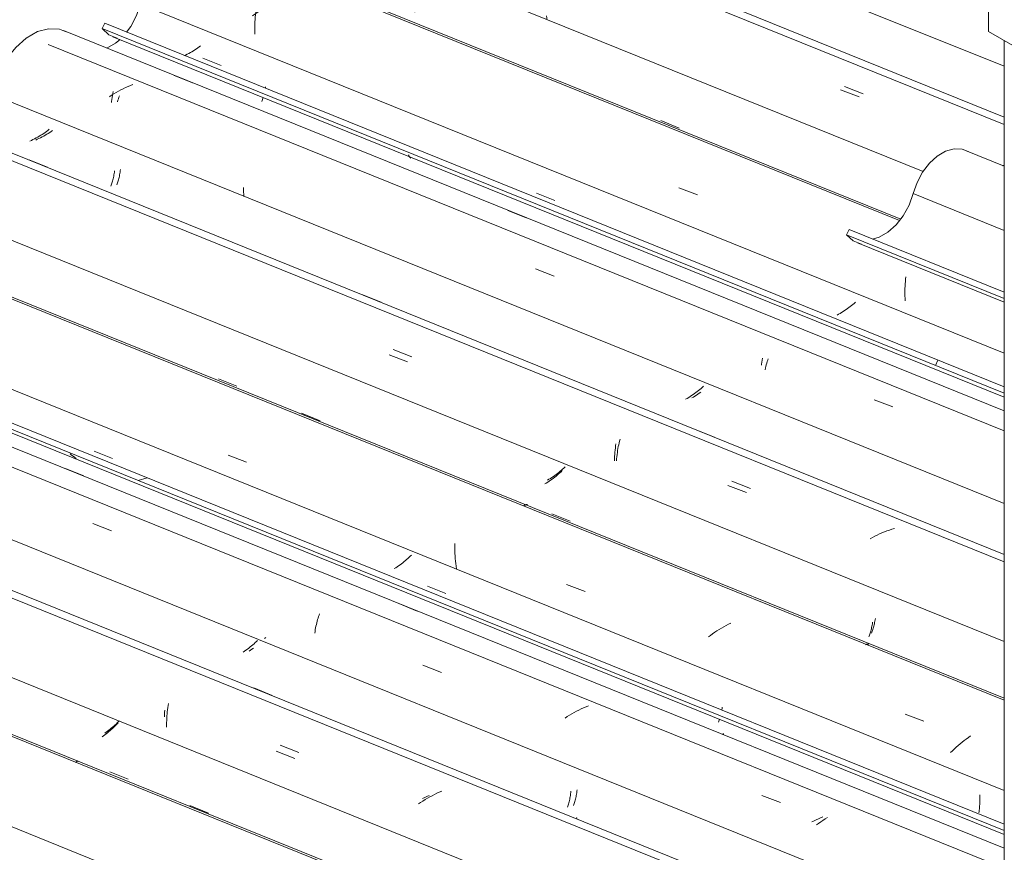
# Model space of a CAD drawing. Header units: metres. Extents: x -16.8 to 29.9, y -11.9 to 37.1.
# Tile 65 of 202: x 8.835 to 9.711, y -0.2 to 0.541. Entities that reach past the tile are written whole.
import ezdxf

# ---------------------------------------------------------------- set-up
doc = ezdxf.new("R2010")
doc.units = ezdxf.units.M
for name, color, linetype, lineweight in [('A-GLAZ-CWMG', 7, 'Continuous', 5), ('A-ROOF', 7, 'Continuous', 5), ('I-WALL', 7, 'Continuous', 5)]:
    doc.layers.add(name, color=color, linetype=linetype, lineweight=lineweight)

# ---------------------------------------------------------------- blocks, each defined once
blk = doc.blocks.new('FP_443-ISO_03')
at = {"layer": 'A-GLAZ-CWMG'}
blk.add_line((-13.73104, 0.45398), (-14.30173, 0.68462), dxfattribs=at)
at = {"layer": 'A-GLAZ-CWMG', "color": 9, "true_color": 0xc0c0c0}
for p, q in [((-14.23633, 0.64017), (-14.23857, 0.63946)), ((-14.23408, 0.64082), (-14.23633, 0.64017)), ((-14.25377, 0.63295), (-14.25585, 0.63181)), ((-14.25166, 0.63403), (-14.25377, 0.63295)), ((-14.25373, 0.62955), (-14.25337, 0.6312)), ((-14.25337, 0.6312), (-14.25298, 0.63281)), ((-14.25298, 0.63281), (-14.25257, 0.63438)), ((-14.25257, 0.63438), (-14.25214, 0.63592)), ((-14.24953, 0.63507), (-14.25166, 0.63403)), ((-14.24738, 0.63606), (-14.24953, 0.63507)), ((-14.2452, 0.63699), (-14.24738, 0.63606)), ((-14.24301, 0.63787), (-14.2452, 0.63699)), ((-14.2408, 0.6387), (-14.24301, 0.63787)), ((-14.23857, 0.63946), (-14.2408, 0.6387)), ((-14.25521, 0.62079), (-14.25497, 0.6226)), ((-14.25497, 0.6226), (-14.2547, 0.62439)), ((-14.2547, 0.62439), (-14.2544, 0.62614)), ((-14.2544, 0.62614), (-14.25408, 0.62786)), ((-14.25408, 0.62786), (-14.25373, 0.62955)), ((-14.25562, 0.61707), (-14.25543, 0.61894)), ((-14.25543, 0.61894), (-14.25521, 0.62079)), ((-13.8769, 0.47828), (-13.86032, 0.47184))]:
    blk.add_line(p, q, dxfattribs=at)
blk = doc.blocks.new('FP_444-ISO_03')
at = {"layer": 'A-GLAZ-CWMG', "color": 9, "true_color": 0xc0c0c0}
for p, q in [((-14.3249, 0.58735), (-14.32638, 0.58674)), ((-14.32344, 0.58798), (-14.3249, 0.58735)), ((-14.32199, 0.58865), (-14.32344, 0.58798)), ((-14.32056, 0.58934), (-14.32199, 0.58865)), ((-14.31914, 0.59006), (-14.32056, 0.58934)), ((-14.31775, 0.59081), (-14.31914, 0.59006)), ((-14.31637, 0.59158), (-14.31775, 0.59081)), ((-14.31502, 0.59238), (-14.31637, 0.59158)), ((-14.31368, 0.5932), (-14.31502, 0.59238)), ((-14.31237, 0.59404), (-14.31368, 0.5932)), ((-14.31108, 0.5949), (-14.31237, 0.59404)), ((-14.30981, 0.59578), (-14.31108, 0.5949)), ((-14.32638, 0.58674), (-14.32787, 0.58617)), ((-14.33355, 0.57087), (-14.31723, 0.56426)), ((-14.25423, 0.55125), (-14.25395, 0.55217)), ((-14.25395, 0.55217), (-14.25367, 0.55314)), ((-14.25367, 0.55314), (-14.2534, 0.55413)), ((-14.2534, 0.55413), (-14.25314, 0.55517)), ((-14.25314, 0.55517), (-14.25289, 0.55623)), ((-14.25289, 0.55623), (-14.25266, 0.55733)), ((-14.25266, 0.55733), (-14.25244, 0.55846)), ((-14.25244, 0.55846), (-14.25224, 0.55962)), ((-14.25578, 0.5472), (-14.25546, 0.54793)), ((-14.25546, 0.54793), (-14.25514, 0.5487)), ((-14.25514, 0.5487), (-14.25484, 0.54951)), ((-14.25484, 0.54951), (-14.25453, 0.55036)), ((-14.25453, 0.55036), (-14.25423, 0.55125)), ((-14.03672, 0.45075), (-14.02039, 0.44415))]:
    blk.add_line(p, q, dxfattribs=at)
blk = doc.blocks.new('FP_445-ISO_03')
at = {"layer": 'A-GLAZ-CWMG'}
blk.add_line((-13.82318, 0.3632), (-14.42817, 0.60771), dxfattribs=at)
at = {"layer": 'A-GLAZ-CWMG', "color": 9, "true_color": 0xc0c0c0}
for p, q in [((-14.33516, 0.57), (-14.33477, 0.57014)), ((-14.33477, 0.57014), (-14.33439, 0.57023)), ((-14.33439, 0.57023), (-14.33403, 0.57027)), ((-14.33403, 0.57027), (-14.33368, 0.57027)), ((-14.33368, 0.57027), (-14.33335, 0.57022)), ((-14.33335, 0.57022), (-14.33303, 0.57013))]:
    blk.add_line(p, q, dxfattribs=at)
blk = doc.blocks.new('FP_446-ISO_03')
at = {"layer": 'A-GLAZ-CWMG', "color": 9, "true_color": 0xc0c0c0}
for p, q in [((-14.44419, 0.50647), (-14.42787, 0.49986)), ((-14.14745, 0.38628), (-14.13113, 0.37967))]:
    blk.add_line(p, q, dxfattribs=at)
blk = doc.blocks.new('FP_447-ISO_03')
at = {"layer": 'A-GLAZ-CWMG'}
blk.add_line((-14.52427, 0.52536), (-13.73104, 0.20478), dxfattribs=at)
at = {"layer": 'A-GLAZ-CWMG', "color": 9, "true_color": 0xc0c0c0}
for p, q in [((-14.26127, 0.42047), (-14.26111, 0.4199)), ((-14.26111, 0.4199), (-14.26091, 0.41939)), ((-14.26091, 0.41939), (-14.26068, 0.41892)), ((-14.26068, 0.41892), (-14.26043, 0.4185)), ((-14.26043, 0.4185), (-14.26014, 0.41813)), ((-14.26014, 0.41813), (-14.25984, 0.41782)), ((-14.25984, 0.41782), (-14.2595, 0.41755)), ((-14.2595, 0.41755), (-14.25915, 0.41734))]:
    blk.add_line(p, q, dxfattribs=at)
blk = doc.blocks.new('Rectangular Mullion - Telha Fibrocimento - Ondulada-1868137-ISO_03')
at = {"layer": 'A-GLAZ-CWMG', "true_color": 0xc0c0c0}
h = blk.add_hatch(dxfattribs=at)
h.set_pattern_fill('FP_52', color=9, style=0, pattern_type=2)
h.set_pattern_definition([(15.48, (-8.86, -4.205), (0.4651252, 0.2596002), [0.01991, -0.34206, 0.01991, -2.273]), (15.48, (-8.86, -4.205), (0.4651252, 0.2596002), [-0.38188, -0.34206, 0.01991, -0.70404, -1.207]), (15.48, (-8.86, -4.205), (0.4651252, 0.2596002), [-1.448, 0.01991, -0.34206, 0.01991, -0.8247]), (15.48, (-8.86, -4.205), (0.4651252, 0.2596002), [-1.83, -0.22141, 0.01991, -0.58338]), (120.895, (-8.686, -4.092), (-0.3332603, 0.2953726), [0.01868, -0.32101, 0.01868, -2.133]), (120.895, (-8.686, -4.092), (-0.3332603, 0.2953726), [-0.35838, -0.32101, 0.01868, -0.6607, -1.132]), (120.895, (-8.686, -4.092), (-0.3332603, 0.2953726), [-1.359, 0.01868, -0.32101, 0.01868, -0.77393]), (120.895, (-8.686, -4.092), (-0.3332603, 0.2953726), [-1.717, -0.20778, 0.01868, -0.54747]), (245.8, (-8.628, -3.814), (-0.1318568, -0.5549805), [0.0234, -0.40209, 0.0234, -2.671]), (245.8, (-8.628, -3.814), (-0.1318568, -0.5549805), [-0.4489, -0.40209, 0.0234, -0.82759, -1.418]), (245.8, (-8.628, -3.814), (-0.1318568, -0.5549805), [-1.702, 0.0234, -0.40209, 0.0234, -0.96942]), (245.8, (-8.628, -3.814), (-0.1318568, -0.5549805), [-2.151, -0.26026, 0.0234, -0.68576])])
h.paths.add_polyline_path([(-13.73104, 0.20822), (-13.73104, 0.21383), (-14.53167, 0.5374), (-14.53367, 0.5326), (-13.73675, 0.21053)])
at = {"layer": 'A-GLAZ-CWMG'}
for p, q in [((-14.53387, 0.53268), (-14.53167, 0.5374)), ((-14.53167, 0.5374), (-13.73104, 0.21383)), ((-14.53387, 0.53268), (-13.73104, 0.20822))]:
    blk.add_line(p, q, dxfattribs=at)
blk.add_polyline3d([(-14.52067, 0.52425, 0), (-14.52789, 0.52723, 0), (-14.53387, 0.53268, 0)], dxfattribs=at)
for name in ['FP_443-ISO_03', 'FP_445-ISO_03', 'FP_444-ISO_03', 'FP_447-ISO_03', 'FP_446-ISO_03']:
    blk.add_blockref(name, (0, 0), dxfattribs=at)
blk = doc.blocks.new('FP_451-ISO_03')
at = {"layer": 'A-GLAZ-CWMG'}
blk.add_line((-13.73104, 0.44726), (-14.30671, 0.67992), dxfattribs=at)
at = {"layer": 'A-GLAZ-CWMG', "color": 9, "true_color": 0xc0c0c0}
for p, q in [((-14.25066, 0.63003), (-14.2502, 0.63152)), ((-14.25261, 0.62197), (-14.25226, 0.62366)), ((-14.25226, 0.62366), (-14.25189, 0.62531)), ((-14.25189, 0.62531), (-14.2515, 0.62692)), ((-14.2515, 0.62692), (-14.25109, 0.6285)), ((-14.25109, 0.6285), (-14.25066, 0.63003)), ((-14.13824, 0.54226), (-14.13841, 0.54389)), ((-14.13804, 0.54062), (-14.13824, 0.54226)), ((-13.87319, 0.48124), (-13.85661, 0.47475))]:
    blk.add_line(p, q, dxfattribs=at)
blk = doc.blocks.new('FP_453-ISO_03')
at = {"layer": 'A-GLAZ-CWMG'}
blk.add_line((-13.82424, 0.36184), (-14.43578, 0.60899), dxfattribs=at)
at = {"layer": 'A-GLAZ-CWMG', "color": 9, "true_color": 0xc0c0c0}
for p, q in [((-14.38623, 0.55314), (-14.38829, 0.55196)), ((-14.38416, 0.55428), (-14.38623, 0.55314)), ((-14.38205, 0.55538), (-14.38416, 0.55428)), ((-14.37993, 0.55642), (-14.38205, 0.55538)), ((-14.39811, 0.54544), (-14.39998, 0.54402)), ((-14.39621, 0.54681), (-14.39811, 0.54544)), ((-14.39759, 0.5429), (-14.39738, 0.54496)), ((-14.39738, 0.54496), (-14.39714, 0.54698)), ((-14.39714, 0.54698), (-14.39686, 0.54896)), ((-14.39427, 0.54816), (-14.39621, 0.54681)), ((-14.39231, 0.54947), (-14.39427, 0.54816)), ((-14.39031, 0.55073), (-14.39231, 0.54947)), ((-14.38829, 0.55196), (-14.39031, 0.55073)), ((-14.39807, 0.53441), (-14.39801, 0.53657)), ((-14.39801, 0.53657), (-14.3979, 0.53871)), ((-14.3979, 0.53871), (-14.39776, 0.54082)), ((-14.39776, 0.54082), (-14.39759, 0.5429)), ((-14.3981, 0.53222), (-14.39807, 0.53441)), ((-14.39809, 0.53001), (-14.3981, 0.53222)), ((-14.39804, 0.52779), (-14.39809, 0.53001)), ((-14.02059, 0.3911), (-14.00403, 0.38473)), ((-13.81926, 0.30563), (-13.8191, 0.30774)), ((-13.8191, 0.30774), (-13.81892, 0.30981)), ((-13.81892, 0.30981), (-13.81869, 0.31185)), ((-13.8195, 0.29697), (-13.81949, 0.29917)), ((-13.81949, 0.29917), (-13.81945, 0.30135)), ((-13.81945, 0.30135), (-13.81937, 0.30351)), ((-13.81937, 0.30351), (-13.81926, 0.30563)), ((-13.81946, 0.29475), (-13.8195, 0.29697)), ((-13.81938, 0.29252), (-13.81946, 0.29475)), ((-13.81926, 0.29027), (-13.81938, 0.29252))]:
    blk.add_line(p, q, dxfattribs=at)
blk = doc.blocks.new('FP_454-ISO_03')
at = {"layer": 'A-GLAZ-CWMG', "color": 9, "true_color": 0xc0c0c0}
for p, q in [((-14.44627, 0.5172), (-14.44751, 0.51631)), ((-14.45965, 0.50916), (-14.46065, 0.5087)), ((-14.45822, 0.50985), (-14.45965, 0.50916)), ((-14.45681, 0.51057), (-14.45822, 0.50985)), ((-14.45542, 0.51132), (-14.45681, 0.51057)), ((-14.45405, 0.5121), (-14.45542, 0.51132)), ((-14.45269, 0.5129), (-14.45405, 0.5121)), ((-14.45136, 0.51372), (-14.45269, 0.5129)), ((-14.45005, 0.51456), (-14.45136, 0.51372)), ((-14.44877, 0.51542), (-14.45005, 0.51456)), ((-14.44751, 0.51631), (-14.44877, 0.51542)), ((-14.46969, 0.49094), (-14.45337, 0.48433)), ((-14.38865, 0.47961), (-14.38847, 0.4808)), ((-14.39186, 0.46791), (-14.39154, 0.46868)), ((-14.39154, 0.46868), (-14.39123, 0.46949)), ((-14.39123, 0.46949), (-14.39093, 0.47034)), ((-14.39093, 0.47034), (-14.39064, 0.47122)), ((-14.17292, 0.37076), (-14.15659, 0.36416)), ((-13.87446, 0.28085), (-13.87579, 0.28003)), ((-13.87316, 0.2817), (-13.87446, 0.28085)), ((-13.87188, 0.28257), (-13.87316, 0.2817)), ((-13.87062, 0.28345), (-13.87188, 0.28257)), ((-13.86939, 0.28436), (-13.87062, 0.28345)), ((-13.86818, 0.28527), (-13.86939, 0.28436)), ((-13.867, 0.28621), (-13.86818, 0.28527)), ((-13.86584, 0.28715), (-13.867, 0.28621)), ((-13.86471, 0.28811), (-13.86584, 0.28715)), ((-13.86361, 0.28908), (-13.86471, 0.28811)), ((-13.8785, 0.27845), (-13.87989, 0.27769)), ((-13.87713, 0.27922), (-13.8785, 0.27845)), ((-13.87579, 0.28003), (-13.87713, 0.27922))]:
    blk.add_line(p, q, dxfattribs=at)
blk = doc.blocks.new('FP_455-ISO_03')
at = {"layer": 'A-GLAZ-CWMG'}
blk.add_line((-13.73104, 0.19245), (-14.56843, 0.53087), dxfattribs=at)
at = {"layer": 'A-GLAZ-CWMG', "color": 9, "true_color": 0xc0c0c0}
for p, q in [((-14.50872, 0.4821), (-14.51089, 0.48117)), ((-14.50652, 0.48297), (-14.50872, 0.4821)), ((-14.52547, 0.4733), (-14.52744, 0.47199)), ((-14.52347, 0.47456), (-14.52547, 0.4733)), ((-14.52498, 0.47142), (-14.52469, 0.47318)), ((-14.52469, 0.47318), (-14.52438, 0.4749)), ((-14.52438, 0.4749), (-14.52404, 0.4766)), ((-14.52144, 0.47578), (-14.52347, 0.47456)), ((-14.51938, 0.47695), (-14.52144, 0.47578)), ((-14.51729, 0.47808), (-14.51938, 0.47695)), ((-14.51518, 0.47916), (-14.51729, 0.47808)), ((-14.51305, 0.48019), (-14.51518, 0.47916)), ((-14.51089, 0.48117), (-14.51305, 0.48019)), ((-14.52558, 0.4669), (-14.52548, 0.4678)), ((-14.52548, 0.4678), (-14.52524, 0.46962)), ((-14.52524, 0.46962), (-14.52498, 0.47142)), ((-14.14818, 0.31885), (-14.13161, 0.31245)), ((-13.94681, 0.23582), (-13.94654, 0.23761)), ((-13.94654, 0.23761), (-13.94626, 0.23938)), ((-13.94714, 0.23312), (-13.94704, 0.234)), ((-13.94704, 0.234), (-13.94681, 0.23582)), ((-13.84673, 0.20237), (-13.83014, 0.19595))]:
    blk.add_line(p, q, dxfattribs=at)
blk = doc.blocks.new('FP_456-ISO_03')
at = {"layer": 'A-GLAZ-CWMG', "color": 9, "true_color": 0xc0c0c0}
for p, q in [((-14.58322, 0.43861), (-14.58457, 0.43781)), ((-14.58189, 0.43944), (-14.58322, 0.43861)), ((-14.58059, 0.44028), (-14.58189, 0.43944)), ((-14.5793, 0.44115), (-14.58059, 0.44028)), ((-14.57805, 0.44203), (-14.5793, 0.44115)), ((-14.59161, 0.43418), (-14.59307, 0.43353)), ((-14.59016, 0.43485), (-14.59161, 0.43418)), ((-14.58874, 0.43555), (-14.59016, 0.43485)), ((-14.58733, 0.43628), (-14.58874, 0.43555)), ((-14.58594, 0.43703), (-14.58733, 0.43628)), ((-14.58457, 0.43781), (-14.58594, 0.43703)), ((-14.59872, 0.416), (-14.5824, 0.40938)), ((-14.51834, 0.40245), (-14.51812, 0.40359)), ((-14.51812, 0.40359), (-14.51792, 0.40476)), ((-14.51792, 0.40476), (-14.51774, 0.40596)), ((-14.51774, 0.40596), (-14.51758, 0.40718)), ((-14.5208, 0.39376), (-14.52049, 0.39458)), ((-14.52049, 0.39458), (-14.52019, 0.39544)), ((-14.52019, 0.39544), (-14.5199, 0.39633)), ((-14.5199, 0.39633), (-14.51961, 0.39726)), ((-14.51961, 0.39726), (-14.51933, 0.39823)), ((-14.51933, 0.39823), (-14.51907, 0.39923)), ((-14.51907, 0.39923), (-14.51881, 0.40027)), ((-14.51881, 0.40027), (-14.51857, 0.40135)), ((-14.51857, 0.40135), (-14.51834, 0.40245)), ((-14.30204, 0.29573), (-14.28572, 0.28912)), ((-14.00776, 0.20478), (-14.00913, 0.204)), ((-14.00642, 0.20559), (-14.00776, 0.20478)), ((-14.00509, 0.20641), (-14.00642, 0.20559)), ((-14.00379, 0.20726), (-14.00509, 0.20641)), ((-14.0025, 0.20813), (-14.00379, 0.20726)), ((-14.00125, 0.20901), (-14.0025, 0.20813)), ((-14.00531, 0.17563), (-13.98899, 0.16903))]:
    blk.add_line(p, q, dxfattribs=at)
blk = doc.blocks.new('FP_457-ISO_03')
at = {"layer": 'A-GLAZ-CWMG'}
blk.add_line((-13.73104, 0.06483), (-14.69822, 0.45571), dxfattribs=at)
at = {"layer": 'A-GLAZ-CWMG', "color": 9, "true_color": 0xc0c0c0}
for p, q in [((-14.2786, 0.2425), (-14.26203, 0.23611)), ((-14.07738, 0.15767), (-14.07716, 0.15952)), ((-14.07716, 0.15952), (-14.07692, 0.16133)), ((-14.07692, 0.16133), (-14.07666, 0.16312)), ((-14.07798, 0.14805), (-14.07793, 0.15002)), ((-14.07793, 0.15002), (-14.07783, 0.15197)), ((-14.07783, 0.15197), (-14.07771, 0.15389)), ((-14.07771, 0.15389), (-14.07756, 0.15579)), ((-14.07756, 0.15579), (-14.07738, 0.15767)), ((-13.97714, 0.12619), (-13.96056, 0.11979)), ((-13.82882, 0.08778), (-13.83107, 0.08713)), ((-13.84849, 0.07986), (-13.85057, 0.07872)), ((-13.84638, 0.08095), (-13.84849, 0.07986)), ((-13.84425, 0.082), (-13.84638, 0.08095)), ((-13.8421, 0.08299), (-13.84425, 0.082)), ((-13.83993, 0.08393), (-13.8421, 0.08299)), ((-13.83774, 0.08481), (-13.83993, 0.08393)), ((-13.83553, 0.08564), (-13.83774, 0.08481)), ((-13.83331, 0.08641), (-13.83553, 0.08564)), ((-13.83107, 0.08713), (-13.83331, 0.08641))]:
    blk.add_line(p, q, dxfattribs=at)
blk = doc.blocks.new('FP_458-ISO_03')
at = {"layer": 'A-GLAZ-CWMG', "color": 9, "true_color": 0xc0c0c0}
for p, q in [((-14.43038, 0.22109), (-14.41407, 0.21448)), ((-14.12412, 0.14067), (-14.12522, 0.1397)), ((-14.12305, 0.14165), (-14.12412, 0.14067)), ((-14.122, 0.14263), (-14.12305, 0.14165)), ((-14.13629, 0.1316), (-14.13763, 0.13079)), ((-14.13496, 0.13243), (-14.13629, 0.1316)), ((-14.13366, 0.13328), (-14.13496, 0.13243)), ((-14.13238, 0.13415), (-14.13366, 0.13328)), ((-14.13112, 0.13503), (-14.13238, 0.13415)), ((-14.12989, 0.13594), (-14.13112, 0.13503)), ((-14.12868, 0.13686), (-14.12989, 0.13594)), ((-14.1275, 0.13779), (-14.12868, 0.13686)), ((-14.12634, 0.13874), (-14.1275, 0.13779)), ((-14.12522, 0.1397), (-14.12634, 0.13874)), ((-14.13376, 0.1009), (-14.11744, 0.0943)), ((-13.84742, -0.00003), (-13.84716, 0.00097)), ((-13.84716, 0.00097), (-13.8469, 0.00201)), ((-13.8469, 0.00201), (-13.84665, 0.00308)), ((-13.84665, 0.00308), (-13.84642, 0.00418)), ((-13.84642, 0.00418), (-13.8462, 0.00532)), ((-13.8462, 0.00532), (-13.846, 0.00649)), ((-13.846, 0.00649), (-13.84582, 0.00768)), ((-13.84922, -0.00527), (-13.8489, -0.00449)), ((-13.8489, -0.00449), (-13.84859, -0.00368)), ((-13.84859, -0.00368), (-13.84829, -0.00282)), ((-13.84829, -0.00282), (-13.84799, -0.00193)), ((-13.84799, -0.00193), (-13.8477, -0.001)), ((-13.8477, -0.001), (-13.84742, -0.00003))]:
    blk.add_line(p, q, dxfattribs=at)
blk = doc.blocks.new('FP_459-ISO_03')
at = {"layer": 'A-GLAZ-CWMG'}
blk.add_line((-13.73104, -0.06318), (-14.82466, 0.37879), dxfattribs=at)
at = {"layer": 'A-GLAZ-CWMG', "color": 9, "true_color": 0xc0c0c0}
for p, q in [((-14.35645, 0.19038), (-14.33993, 0.18371)), ((-14.15875, 0.10788), (-14.15832, 0.1082)), ((-14.15832, 0.1082), (-14.1579, 0.10847)), ((-14.1579, 0.10847), (-14.15749, 0.1087)), ((-14.15749, 0.1087), (-14.15709, 0.10888)), ((-14.15709, 0.10888), (-14.1567, 0.10902)), ((-14.1567, 0.10902), (-14.15632, 0.10911)), ((-14.15632, 0.10911), (-14.15596, 0.10915)), ((-14.15596, 0.10915), (-14.15561, 0.10915)), ((-14.15561, 0.10915), (-14.15528, 0.10911))]:
    blk.add_line(p, q, dxfattribs=at)
blk = doc.blocks.new('FP_460-ISO_03')
at = {"layer": 'A-GLAZ-CWMG', "color": 9, "true_color": 0xc0c0c0}
for p, q in [((-14.83737, 0.27724), (-14.82107, 0.27061)), ((-14.65151, 0.20078), (-14.6513, 0.20076)), ((-14.54091, 0.15676), (-14.52461, 0.15014)), ((-14.24441, 0.03648), (-14.2281, 0.02987))]:
    blk.add_line(p, q, dxfattribs=at)
blk = doc.blocks.new('FP_461-ISO_03')
at = {"layer": 'A-GLAZ-CWMG'}
blk.add_line((-14.92076, 0.29645), (-13.73104, -0.18437), dxfattribs=at)
at = {"layer": 'A-GLAZ-CWMG', "color": 9, "true_color": 0xc0c0c0}
for p, q in [((-14.56105, 0.15316), (-14.56231, 0.1542)), ((-14.55978, 0.15216), (-14.56105, 0.15316)), ((-14.55848, 0.15119), (-14.55978, 0.15216)), ((-14.55715, 0.15025), (-14.55848, 0.15119))]:
    blk.add_line(p, q, dxfattribs=at)
blk = doc.blocks.new('Rectangular Mullion - Telha Fibrocimento - Ondulada-V448-ISO_03')
at = {"layer": 'A-GLAZ-CWMG', "true_color": 0xc0c0c0}
h = blk.add_hatch(dxfattribs=at)
h.set_pattern_fill('FP_53', color=9, style=0, pattern_type=2)
h.set_pattern_definition([(15.48, (-9.089, -4.078), (0.4651252, 0.2596002), [0.01991, -0.34206, 0.01991, -2.273]), (15.48, (-9.089, -4.078), (0.4651252, 0.2596002), [-0.38188, -0.34206, 0.01991, -0.70404, -1.207]), (15.48, (-9.089, -4.078), (0.4651252, 0.2596002), [-1.448, 0.01991, -0.34206, 0.01991, -0.8247]), (15.48, (-9.089, -4.078), (0.4651252, 0.2596002), [-1.83, -0.22141, 0.01991, -0.58338]), (120.895, (-8.915, -3.964), (-0.3332603, 0.2953726), [0.01868, -0.32101, 0.01868, -2.133]), (120.895, (-8.915, -3.964), (-0.3332603, 0.2953726), [-0.35838, -0.32101, 0.01868, -0.6607, -1.132]), (120.895, (-8.915, -3.964), (-0.3332603, 0.2953726), [-1.359, 0.01868, -0.32101, 0.01868, -0.77393]), (120.895, (-8.915, -3.964), (-0.3332603, 0.2953726), [-1.717, -0.20778, 0.01868, -0.54747]), (245.8, (-8.857, -3.686), (-0.1318568, -0.5549805), [0.0234, -0.40209, 0.0234, -2.671]), (245.8, (-8.857, -3.686), (-0.1318568, -0.5549805), [-0.4489, -0.40209, 0.0234, -0.82759, -1.418]), (245.8, (-8.857, -3.686), (-0.1318568, -0.5549805), [-1.702, 0.0234, -0.40209, 0.0234, -0.96942]), (245.8, (-8.857, -3.686), (-0.1318568, -0.5549805), [-2.151, -0.26026, 0.0234, -0.68576])])
h.paths.add_polyline_path([(-13.73104, -0.18093), (-13.73104, -0.17532), (-14.92815, 0.30849), (-14.93016, 0.30369), (-13.74588, -0.17493)])
at = {"layer": 'A-GLAZ-CWMG'}
for p, q in [((-14.2399, 0.70474), (-13.73104, 0.49909)), ((-14.36502, 0.6325), (-13.80336, 0.40551)), ((-14.50006, 0.55453), (-13.73104, 0.24374)), ((-14.92815, 0.30849), (-13.73104, -0.17532)), ((-14.93036, 0.30377), (-13.73104, -0.18093))]:
    blk.add_line(p, q, dxfattribs=at)
for points in [[(-14.51217, 0.52938, 0), (-14.50848, 0.53464, 0), (-14.50348, 0.54424, 0), (-14.50006, 0.55453, 0)], [(-14.61631, 0.50911, 0), (-14.61087, 0.5158, 0), (-14.60152, 0.52425, 0), (-14.59155, 0.52996, 0), (-14.58152, 0.5326, 0), (-14.572, 0.53202, 0), (-14.56607, 0.52977, 0)], [(-14.52961, 0.51522, 0), (-14.52193, 0.5197, 0), (-14.51797, 0.52302, 0)]]:
    blk.add_polyline3d(points, dxfattribs=at)
for name in ['FP_451-ISO_03', 'FP_453-ISO_03', 'FP_455-ISO_03', 'FP_454-ISO_03', 'FP_457-ISO_03', 'FP_456-ISO_03', 'FP_459-ISO_03', 'FP_458-ISO_03', 'FP_461-ISO_03', 'FP_460-ISO_03']:
    blk.add_blockref(name, (0, 0), dxfattribs=at)
blk = doc.blocks.new('FP_463-ISO_03')
at = {"layer": 'A-GLAZ-CWMG'}
blk.add_line((-13.73104, 0.17475), (-14.58199, 0.51866), dxfattribs=at)
at = {"layer": 'A-GLAZ-CWMG', "color": 9, "true_color": 0xc0c0c0}
for p, q in [((-14.5203, 0.46754), (-14.51989, 0.46892)), ((-14.51989, 0.46892), (-14.51947, 0.47026)), ((-14.51947, 0.47026), (-14.51903, 0.47156)), ((-14.51903, 0.47156), (-14.51857, 0.47282)), ((-14.40816, 0.38921), (-14.40824, 0.39116)), ((-14.40804, 0.38724), (-14.40816, 0.38921)), ((-14.40788, 0.38527), (-14.40804, 0.38724)), ((-14.40769, 0.38328), (-14.40788, 0.38527)), ((-13.94202, 0.23631), (-13.94159, 0.23762)), ((-13.94159, 0.23762), (-13.94114, 0.2389)), ((-13.94394, 0.22915), (-13.94359, 0.23065)), ((-13.94359, 0.23065), (-13.94323, 0.23212)), ((-13.94323, 0.23212), (-13.94284, 0.23356)), ((-13.94284, 0.23356), (-13.94244, 0.23495)), ((-13.94244, 0.23495), (-13.94202, 0.23631))]:
    blk.add_line(p, q, dxfattribs=at)
blk = doc.blocks.new('FP_464-ISO_03')
at = {"layer": 'A-GLAZ-CWMG', "color": 9, "true_color": 0xc0c0c0}
for p, q in [((-14.58722, 0.43857), (-14.58854, 0.43773)), ((-14.58592, 0.43943), (-14.58722, 0.43857)), ((-14.58464, 0.44031), (-14.58592, 0.43943)), ((-14.58339, 0.44121), (-14.58464, 0.44031)), ((-14.58216, 0.44213), (-14.58339, 0.44121)), ((-14.58095, 0.44306), (-14.58216, 0.44213)), ((-14.59689, 0.43317), (-14.59835, 0.4325)), ((-14.59546, 0.43386), (-14.59689, 0.43317)), ((-14.59404, 0.43459), (-14.59546, 0.43386)), ((-14.59263, 0.43534), (-14.59404, 0.43459)), ((-14.59125, 0.43611), (-14.59263, 0.43534)), ((-14.58989, 0.43691), (-14.59125, 0.43611)), ((-14.58854, 0.43773), (-14.58989, 0.43691)), ((-14.52344, 0.40253), (-14.52324, 0.40372)), ((-14.52324, 0.40372), (-14.52306, 0.40494)), ((-14.52306, 0.40494), (-14.5229, 0.40619)), ((-14.52548, 0.3941), (-14.52519, 0.39504)), ((-14.52519, 0.39504), (-14.5249, 0.39601)), ((-14.5249, 0.39601), (-14.52463, 0.39701)), ((-14.52463, 0.39701), (-14.52436, 0.39805)), ((-14.52436, 0.39805), (-14.52411, 0.39912)), ((-14.52411, 0.39912), (-14.52387, 0.40023)), ((-14.52387, 0.40023), (-14.52365, 0.40136)), ((-14.52365, 0.40136), (-14.52344, 0.40253)), ((-14.52609, 0.39235), (-14.52578, 0.39321)), ((-14.52578, 0.39321), (-14.52548, 0.3941)), ((-14.00313, 0.21063), (-14.00432, 0.20969)), ((-14.00197, 0.21159), (-14.00313, 0.21063)), ((-14.00083, 0.21255), (-14.00197, 0.21159)), ((-13.99973, 0.21353), (-14.00083, 0.21255)), ((-13.99865, 0.21451), (-13.99973, 0.21353)), ((-14.01329, 0.20358), (-14.01466, 0.20278)), ((-14.01194, 0.20439), (-14.01329, 0.20358)), ((-14.01061, 0.20523), (-14.01194, 0.20439)), ((-14.00931, 0.20609), (-14.01061, 0.20523)), ((-14.00802, 0.20696), (-14.00931, 0.20609)), ((-14.00676, 0.20786), (-14.00802, 0.20696)), ((-14.00553, 0.20877), (-14.00676, 0.20786)), ((-14.00432, 0.20969), (-14.00553, 0.20877))]:
    blk.add_line(p, q, dxfattribs=at)
blk = doc.blocks.new('FP_465-ISO_03')
at = {"layer": 'A-GLAZ-CWMG'}
blk.add_line((-13.73104, 0.05812), (-14.70319, 0.45101), dxfattribs=at)
at = {"layer": 'A-GLAZ-CWMG', "color": 9, "true_color": 0xc0c0c0}
for p, q in [((-14.27497, 0.2471), (-14.25839, 0.24066)), ((-14.07346, 0.16568), (-14.07305, 0.16725)), ((-14.07516, 0.15722), (-14.07487, 0.15898)), ((-14.07487, 0.15898), (-14.07455, 0.16071)), ((-14.07455, 0.16071), (-14.07421, 0.16241)), ((-14.07421, 0.16241), (-14.07385, 0.16406)), ((-14.07385, 0.16406), (-14.07346, 0.16568)), ((-14.07618, 0.14794), (-14.07603, 0.14985)), ((-14.07603, 0.14985), (-14.07586, 0.15174)), ((-14.07586, 0.15174), (-14.07566, 0.15359)), ((-14.07566, 0.15359), (-14.07542, 0.15542)), ((-14.07542, 0.15542), (-14.07516, 0.15722)), ((-13.9734, 0.12983), (-13.95681, 0.12337))]:
    blk.add_line(p, q, dxfattribs=at)
blk = doc.blocks.new('FP_466-ISO_03')
at = {"layer": 'A-GLAZ-CWMG', "color": 9, "true_color": 0xc0c0c0}
for p, q in [((-14.71807, 0.35995), (-14.71946, 0.35919)), ((-14.71671, 0.36074), (-14.71807, 0.35995)), ((-14.71537, 0.36156), (-14.71671, 0.36074)), ((-14.71405, 0.36239), (-14.71537, 0.36156)), ((-14.71275, 0.36325), (-14.71405, 0.36239)), ((-14.71147, 0.36412), (-14.71275, 0.36325)), ((-14.71022, 0.36501), (-14.71147, 0.36412)), ((-14.70899, 0.36592), (-14.71022, 0.36501)), ((-14.70779, 0.36685), (-14.70899, 0.36592)), ((-14.70662, 0.36779), (-14.70779, 0.36685)), ((-14.72228, 0.35773), (-14.72372, 0.35705)), ((-14.72086, 0.35845), (-14.72228, 0.35773)), ((-14.71946, 0.35919), (-14.72086, 0.35845)), ((-14.64943, 0.32363), (-14.64921, 0.32475)), ((-14.64921, 0.32475), (-14.649, 0.3259)), ((-14.649, 0.3259), (-14.6488, 0.32709)), ((-14.6488, 0.32709), (-14.64862, 0.3283)), ((-14.64862, 0.3283), (-14.64846, 0.32954)), ((-14.64846, 0.32954), (-14.64832, 0.33081)), ((-14.65134, 0.31673), (-14.65104, 0.31761)), ((-14.65104, 0.31761), (-14.65075, 0.31852)), ((-14.65075, 0.31852), (-14.65046, 0.31948)), ((-14.65046, 0.31948), (-14.65019, 0.32046)), ((-14.65019, 0.32046), (-14.64993, 0.32148)), ((-14.64993, 0.32148), (-14.64967, 0.32254)), ((-14.64967, 0.32254), (-14.64943, 0.32363)), ((-14.13356, 0.13173), (-14.13481, 0.13084)), ((-14.13233, 0.13264), (-14.13356, 0.13173)), ((-14.13112, 0.13356), (-14.13233, 0.13264)), ((-14.12994, 0.1345), (-14.13112, 0.13356)), ((-14.12879, 0.13545), (-14.12994, 0.1345)), ((-14.12766, 0.13641), (-14.12879, 0.13545)), ((-14.12656, 0.13738), (-14.12766, 0.13641)), ((-14.12549, 0.13836), (-14.12656, 0.13738)), ((-14.12444, 0.13935), (-14.12549, 0.13836)), ((-14.13872, 0.12829), (-14.14007, 0.12748)), ((-14.1374, 0.12912), (-14.13872, 0.12829)), ((-14.13609, 0.12997), (-14.1374, 0.12912)), ((-14.13481, 0.13084), (-14.13609, 0.12997)), ((-13.8491, -0.0003), (-13.84887, 0.00081)), ((-13.84887, 0.00081), (-13.84866, 0.00195)), ((-13.84866, 0.00195), (-13.84845, 0.00312)), ((-13.84845, 0.00312), (-13.84827, 0.00433)), ((-13.85167, -0.0087), (-13.85135, -0.00792)), ((-13.85135, -0.00792), (-13.85104, -0.00709)), ((-13.85104, -0.00709), (-13.85074, -0.00623)), ((-13.85074, -0.00623), (-13.85044, -0.00533)), ((-13.85044, -0.00533), (-13.85015, -0.00439)), ((-13.85015, -0.00439), (-13.84987, -0.00342)), ((-13.84987, -0.00342), (-13.84961, -0.00241)), ((-13.84961, -0.00241), (-13.84935, -0.00137)), ((-13.84935, -0.00137), (-13.8491, -0.0003))]:
    blk.add_line(p, q, dxfattribs=at)
blk = doc.blocks.new('FP_467-ISO_03')
at = {"layer": 'A-GLAZ-CWMG'}
blk.add_line((-13.73104, -0.06497), (-14.83226, 0.38008), dxfattribs=at)
at = {"layer": 'A-GLAZ-CWMG', "color": 9, "true_color": 0xc0c0c0}
for p, q in [((-14.42188, 0.15319), (-14.40532, 0.14687)), ((-14.22005, 0.07228), (-14.22, 0.07445)), ((-14.22005, 0.07009), (-14.22005, 0.07228)), ((-14.22002, 0.06787), (-14.22005, 0.07009)), ((-14.21995, 0.06564), (-14.22002, 0.06787)), ((-14.21983, 0.06339), (-14.21995, 0.06564)), ((-14.21968, 0.06113), (-14.21983, 0.06339)), ((-14.21948, 0.05886), (-14.21968, 0.06113)), ((-14.21923, 0.05657), (-14.21948, 0.05886)), ((-14.21894, 0.05428), (-14.21923, 0.05657)), ((-14.21861, 0.05199), (-14.21894, 0.05428)), ((-14.12076, 0.03808), (-14.10419, 0.03175)), ((-13.98067, 0.0004), (-13.98273, -0.00078)), ((-13.97859, 0.00154), (-13.98067, 0.0004)), ((-13.97648, 0.00263), (-13.97859, 0.00154)), ((-13.97436, 0.00367), (-13.97648, 0.00263)), ((-13.99257, -0.00728), (-13.99444, -0.00869)), ((-13.99066, -0.0059), (-13.99257, -0.00728)), ((-13.98873, -0.00456), (-13.99066, -0.0059)), ((-13.98676, -0.00326), (-13.98873, -0.00456)), ((-13.98476, -0.002), (-13.98676, -0.00326)), ((-13.98273, -0.00078), (-13.98476, -0.002)), ((-13.85462, -0.01558), (-13.85409, -0.01537)), ((-13.85409, -0.01537), (-13.85359, -0.01523)), ((-13.85359, -0.01523), (-13.8531, -0.01515)), ((-13.8531, -0.01515), (-13.85263, -0.01514)), ((-13.85263, -0.01514), (-13.85219, -0.01519)), ((-13.85219, -0.01519), (-13.85176, -0.01531)), ((-13.81931, -0.07727), (-13.80273, -0.08363)), ((-13.77039, -0.10383), (-13.77215, -0.10533)), ((-13.76859, -0.10236), (-13.77039, -0.10383)), ((-13.76676, -0.10091), (-13.76859, -0.10236)), ((-13.76489, -0.0995), (-13.76676, -0.10091)), ((-13.76299, -0.09812), (-13.76489, -0.0995)), ((-13.76105, -0.09678), (-13.76299, -0.09812)), ((-13.7772, -0.10998), (-13.7788, -0.11158)), ((-13.77556, -0.10841), (-13.7772, -0.10998)), ((-13.77387, -0.10686), (-13.77556, -0.10841)), ((-13.77215, -0.10533), (-13.77387, -0.10686))]:
    blk.add_line(p, q, dxfattribs=at)
blk = doc.blocks.new('FP_468-ISO_03')
at = {"layer": 'A-GLAZ-CWMG', "color": 9, "true_color": 0xc0c0c0}
for p, q in [((-14.56646, 0.14122), (-14.55015, 0.1346)), ((-14.26077, 0.06218), (-14.26184, 0.0612)), ((-14.25974, 0.06316), (-14.26077, 0.06218)), ((-14.25873, 0.06415), (-14.25974, 0.06316)), ((-14.27264, 0.05295), (-14.27396, 0.05212)), ((-14.27134, 0.0538), (-14.27264, 0.05295)), ((-14.27006, 0.05467), (-14.27134, 0.0538)), ((-14.26881, 0.05556), (-14.27006, 0.05467)), ((-14.26758, 0.05647), (-14.26881, 0.05556)), ((-14.26638, 0.05739), (-14.26758, 0.05647)), ((-14.26521, 0.05832), (-14.26638, 0.05739)), ((-14.26406, 0.05927), (-14.26521, 0.05832)), ((-14.26293, 0.06023), (-14.26406, 0.05927)), ((-14.26184, 0.0612), (-14.26293, 0.06023)), ((-14.26991, 0.02095), (-14.2536, 0.01434)), ((-13.98245, -0.07357), (-13.98226, -0.07237)), ((-13.98226, -0.07237), (-13.9821, -0.07115)), ((-13.98534, -0.08454), (-13.98503, -0.08373)), ((-13.98503, -0.08373), (-13.98473, -0.08287)), ((-13.98473, -0.08287), (-13.98443, -0.08198)), ((-13.75298, -0.159), (-13.75291, -0.15766)), ((-13.75289, -0.15065), (-13.75296, -0.1492)), ((-13.75291, -0.15766), (-13.75285, -0.1563)), ((-13.75284, -0.15209), (-13.75289, -0.15065)), ((-13.75285, -0.1563), (-13.75282, -0.15491)), ((-13.75282, -0.15351), (-13.75284, -0.15209)), ((-13.75282, -0.15491), (-13.75282, -0.15351)), ((-13.75366, -0.16533), (-13.75349, -0.16412)), ((-13.75349, -0.16412), (-13.75333, -0.16288)), ((-13.75333, -0.16288), (-13.75319, -0.16161)), ((-13.75319, -0.16161), (-13.75308, -0.16032)), ((-13.75308, -0.16032), (-13.75298, -0.159))]:
    blk.add_line(p, q, dxfattribs=at)
blk = doc.blocks.new('FP_469-ISO_03')
at = {"layer": 'A-GLAZ-CWMG'}
blk.add_line((-13.73104, -0.1967), (-14.96492, 0.30196), dxfattribs=at)
at = {"layer": 'A-GLAZ-CWMG', "color": 9, "true_color": 0xc0c0c0}
for p, q in [((-14.24846, -0.03384), (-14.23188, -0.0402)), ((-14.10106, -0.06992), (-14.10326, -0.07079)), ((-14.11802, -0.07832), (-14.12002, -0.07958)), ((-14.11599, -0.0771), (-14.11802, -0.07832)), ((-14.11393, -0.07592), (-14.11599, -0.0771)), ((-14.11184, -0.0748), (-14.11393, -0.07592)), ((-14.10973, -0.07372), (-14.11184, -0.0748)), ((-14.10759, -0.07269), (-14.10973, -0.07372)), ((-14.10544, -0.07171), (-14.10759, -0.07269)), ((-14.10326, -0.07079), (-14.10544, -0.07171)), ((-14.12002, -0.07958), (-14.12199, -0.08088)), ((-13.98146, -0.09476), (-13.98106, -0.09482)), ((-13.98106, -0.09482), (-13.98068, -0.09493)), ((-13.94684, -0.14967), (-13.93024, -0.15605)), ((-13.89635, -0.17457), (-13.89824, -0.17596)), ((-13.89441, -0.17323), (-13.89635, -0.17457)), ((-13.89245, -0.17192), (-13.89441, -0.17323)), ((-13.89045, -0.17065), (-13.89245, -0.17192)), ((-13.88842, -0.16942), (-13.89045, -0.17065))]:
    blk.add_line(p, q, dxfattribs=at)
blk = doc.blocks.new('FP_470-ISO_03')
at = {"layer": 'A-GLAZ-CWMG', "color": 9, "true_color": 0xc0c0c0}
for p, q in [((-14.38832, -0.0091), (-14.3893, -0.0101)), ((-14.40187, -0.02047), (-14.40316, -0.02133)), ((-14.4006, -0.0196), (-14.40187, -0.02047)), ((-14.39935, -0.01871), (-14.4006, -0.0196)), ((-14.39895, -0.05403), (-14.38264, -0.06064)), ((-14.11197, -0.14965), (-14.11177, -0.14848)), ((-14.11177, -0.14848), (-14.11158, -0.14728)), ((-14.11158, -0.14728), (-14.11142, -0.14605)), ((-14.11142, -0.14605), (-14.11127, -0.14479)), ((-14.11404, -0.15781), (-14.11375, -0.15692)), ((-14.11375, -0.15692), (-14.11346, -0.15598)), ((-14.11346, -0.15598), (-14.11318, -0.15501)), ((-14.11318, -0.15501), (-14.11291, -0.15401)), ((-14.11291, -0.15401), (-14.11265, -0.15297)), ((-14.11265, -0.15297), (-14.11241, -0.15189)), ((-14.11241, -0.15189), (-14.11218, -0.15079)), ((-14.11218, -0.15079), (-14.11197, -0.14965)), ((-14.11435, -0.15867), (-14.11404, -0.15781))]:
    blk.add_line(p, q, dxfattribs=at)
blk = doc.blocks.new('FP_471-ISO_03')
at = {"layer": 'A-GLAZ-CWMG'}
blk.add_line((-13.73104, -0.32432), (-15.0947, 0.2268), dxfattribs=at)
at = {"layer": 'A-GLAZ-CWMG', "color": 9, "true_color": 0xc0c0c0}
for p, q in [((-14.4785, -0.07973), (-14.47845, -0.07776)), ((-14.47845, -0.07776), (-14.47837, -0.0758)), ((-14.47837, -0.0758), (-14.47826, -0.07387)), ((-14.3789, -0.11036), (-14.36232, -0.11672)), ((-14.23822, -0.14885), (-14.24034, -0.14992)), ((-14.23608, -0.14783), (-14.23822, -0.14885)), ((-14.23392, -0.14686), (-14.23608, -0.14783)), ((-14.23174, -0.14595), (-14.23392, -0.14686)), ((-14.25052, -0.15596), (-14.25246, -0.1573)), ((-14.24854, -0.15466), (-14.25052, -0.15596)), ((-14.24653, -0.15341), (-14.24854, -0.15466)), ((-14.24449, -0.1522), (-14.24653, -0.15341)), ((-14.24243, -0.15103), (-14.24449, -0.1522)), ((-14.24034, -0.14992), (-14.24243, -0.15103)), ((-14.11207, -0.1697), (-14.11166, -0.16972)), ((-14.11166, -0.16972), (-14.11126, -0.1698))]:
    blk.add_line(p, q, dxfattribs=at)
blk = doc.blocks.new('FP_472-ISO_03')
at = {"layer": 'A-GLAZ-CWMG', "color": 9, "true_color": 0xc0c0c0}
for p, q in [((-14.52254, -0.08712), (-14.52359, -0.08806)), ((-14.52152, -0.08618), (-14.52254, -0.08712)), ((-14.52052, -0.08524), (-14.52152, -0.08618)), ((-14.51955, -0.08429), (-14.52052, -0.08524)), ((-14.51861, -0.08333), (-14.51955, -0.08429)), ((-14.53041, -0.09342), (-14.53162, -0.09426)), ((-14.52921, -0.09256), (-14.53041, -0.09342)), ((-14.52804, -0.09168), (-14.52921, -0.09256)), ((-14.52689, -0.09079), (-14.52804, -0.09168)), ((-14.52577, -0.08989), (-14.52689, -0.09079)), ((-14.52467, -0.08898), (-14.52577, -0.08989)), ((-14.52359, -0.08806), (-14.52467, -0.08898)), ((-14.52718, -0.1286), (-14.51088, -0.13522))]:
    blk.add_line(p, q, dxfattribs=at)
blk = doc.blocks.new('FP_473-ISO_03')
at = {"layer": 'A-GLAZ-CWMG'}
blk.add_line((-13.73104, -0.45233), (-15.22114, 0.14988), dxfattribs=at)
at = {"layer": 'A-GLAZ-CWMG', "color": 9, "true_color": 0xc0c0c0}
for p, q in [((-14.55773, -0.12038), (-14.5573, -0.12003)), ((-14.5573, -0.12003), (-14.55687, -0.11972)), ((-14.55687, -0.11972), (-14.55646, -0.11946)), ((-14.55646, -0.11946), (-14.55605, -0.11925)), ((-14.55605, -0.11925), (-14.55566, -0.11908)), ((-14.55566, -0.11908), (-14.55527, -0.11896)), ((-14.45588, -0.15876), (-14.43934, -0.16542))]:
    blk.add_line(p, q, dxfattribs=at)
blk = doc.blocks.new('Rectangular Mullion - Telha Fibrocimento - Ondulada-V462-ISO_03')
at = {"layer": 'A-GLAZ-CWMG'}
for p, q in [((-14.63638, 0.47583), (-13.73104, 0.10994)), ((-14.7615, 0.40359), (-13.73104, -0.01286)), ((-14.89654, 0.32562), (-13.73104, -0.14541))]:
    blk.add_line(p, q, dxfattribs=at)
for name in ['FP_463-ISO_03', 'FP_465-ISO_03', 'FP_464-ISO_03', 'FP_467-ISO_03', 'FP_466-ISO_03', 'FP_469-ISO_03', 'FP_468-ISO_03', 'FP_471-ISO_03', 'FP_470-ISO_03', 'FP_473-ISO_03', 'FP_472-ISO_03']:
    blk.add_blockref(name, (0, 0), dxfattribs=at)
blk = doc.blocks.new('FP_477-ISO_03')
at = {"layer": 'A-GLAZ-CWMG'}
blk.add_line((-13.73104, -0.21439), (-14.97848, 0.28975), dxfattribs=at)
at = {"layer": 'A-GLAZ-CWMG', "color": 9, "true_color": 0xc0c0c0}
for p, q in [((-14.54229, 0.09218), (-14.52571, 0.0857)), ((-14.34172, 0.00816), (-14.34129, 0.00949)), ((-14.34129, 0.00949), (-14.34085, 0.01078)), ((-14.34085, 0.01078), (-14.34039, 0.01203)), ((-14.34391, -0.00061), (-14.3436, 0.00094)), ((-14.3436, 0.00094), (-14.34326, 0.00246)), ((-14.34326, 0.00246), (-14.3429, 0.00394)), ((-14.3429, 0.00394), (-14.34252, 0.00538)), ((-14.34252, 0.00538), (-14.34213, 0.00679)), ((-14.34213, 0.00679), (-14.34172, 0.00816)), ((-14.34472, -0.00545), (-14.34448, -0.00381)), ((-14.34448, -0.00381), (-14.34421, -0.00219)), ((-14.34421, -0.00219), (-14.34391, -0.00061)), ((-13.9004, -0.17221), (-13.90233, -0.17318)), ((-13.89845, -0.1713), (-13.9004, -0.17221)), ((-13.89648, -0.17043), (-13.89845, -0.1713)), ((-13.89449, -0.16961), (-13.89648, -0.17043)), ((-13.89248, -0.16884), (-13.89449, -0.16961))]:
    blk.add_line(p, q, dxfattribs=at)
blk = doc.blocks.new('FP_478-ISO_03')
at = {"layer": 'A-GLAZ-CWMG', "color": 9, "true_color": 0xc0c0c0}
for p, q in [((-14.40104, -0.01666), (-14.40222, -0.01762)), ((-14.39989, -0.01569), (-14.40104, -0.01666)), ((-14.39876, -0.01472), (-14.39989, -0.01569)), ((-14.39767, -0.01373), (-14.39876, -0.01472)), ((-14.3966, -0.01273), (-14.39767, -0.01373)), ((-14.39556, -0.01173), (-14.3966, -0.01273)), ((-14.40718, -0.0213), (-14.40848, -0.02217)), ((-14.4059, -0.0204), (-14.40718, -0.0213)), ((-14.40465, -0.01949), (-14.4059, -0.0204)), ((-14.40342, -0.01856), (-14.40465, -0.01949)), ((-14.40222, -0.01762), (-14.40342, -0.01856)), ((-14.11717, -0.14963), (-14.11699, -0.14841)), ((-14.11699, -0.14841), (-14.11683, -0.14716)), ((-14.11683, -0.14716), (-14.11669, -0.14588)), ((-14.11914, -0.15829), (-14.11885, -0.15733)), ((-14.11885, -0.15733), (-14.11858, -0.15632)), ((-14.11858, -0.15632), (-14.11831, -0.15529)), ((-14.11831, -0.15529), (-14.11805, -0.15422)), ((-14.11805, -0.15422), (-14.11781, -0.15312)), ((-14.11781, -0.15312), (-14.11758, -0.15198)), ((-14.11758, -0.15198), (-14.11737, -0.15082)), ((-14.11737, -0.15082), (-14.11717, -0.14963)), ((-14.11974, -0.16012), (-14.11944, -0.15922)), ((-14.11944, -0.15922), (-14.11914, -0.15829))]:
    blk.add_line(p, q, dxfattribs=at)
blk = doc.blocks.new('FP_479-ISO_03')
at = {"layer": 'A-GLAZ-CWMG'}
blk.add_line((-13.73104, -0.33103), (-15.09968, 0.22209), dxfattribs=at)
at = {"layer": 'A-GLAZ-CWMG', "color": 9, "true_color": 0xc0c0c0}
for p, q in [((-14.47549, -0.07157), (-14.47522, -0.06978)), ((-14.47522, -0.06978), (-14.47493, -0.06802)), ((-14.47626, -0.07902), (-14.47612, -0.07712)), ((-14.47612, -0.07712), (-14.47594, -0.07524)), ((-14.47594, -0.07524), (-14.47573, -0.07339)), ((-14.47573, -0.07339), (-14.47549, -0.07157)), ((-14.47653, -0.08688), (-14.47651, -0.08488)), ((-14.4765, -0.08889), (-14.47653, -0.08688)), ((-14.47651, -0.08488), (-14.47646, -0.08291)), ((-14.47646, -0.08291), (-14.47638, -0.08095)), ((-14.47638, -0.08095), (-14.47626, -0.07902)), ((-14.37535, -0.10499), (-14.35875, -0.1114)), ((-14.24677, -0.15154), (-14.24869, -0.15253)), ((-14.24484, -0.15059), (-14.24677, -0.15154)), ((-14.24288, -0.14969), (-14.24484, -0.15059))]:
    blk.add_line(p, q, dxfattribs=at)
blk = doc.blocks.new('FP_480-ISO_03')
at = {"layer": 'A-GLAZ-CWMG', "color": 9, "true_color": 0xc0c0c0}
for p, q in [((-14.5216, -0.08713), (-14.52259, -0.08812)), ((-14.52064, -0.08614), (-14.5216, -0.08713)), ((-14.5197, -0.08515), (-14.52064, -0.08614)), ((-14.53153, -0.09573), (-14.53277, -0.09662)), ((-14.53032, -0.09482), (-14.53153, -0.09573)), ((-14.52914, -0.09389), (-14.53032, -0.09482)), ((-14.52798, -0.09296), (-14.52914, -0.09389)), ((-14.52685, -0.09201), (-14.52798, -0.09296)), ((-14.52574, -0.09105), (-14.52685, -0.09201)), ((-14.52467, -0.09008), (-14.52574, -0.09105)), ((-14.52362, -0.0891), (-14.52467, -0.09008)), ((-14.52259, -0.08812), (-14.52362, -0.0891)), ((-14.53277, -0.09662), (-14.53402, -0.0975))]:
    blk.add_line(p, q, dxfattribs=at)
blk = doc.blocks.new('FP_481-ISO_03')
at = {"layer": 'A-GLAZ-CWMG'}
blk.add_line((-13.73104, -0.45412), (-15.22875, 0.15117), dxfattribs=at)
blk = doc.blocks.new('Rectangular Mullion - Telha Fibrocimento - Ondulada-V476-ISO_03')
at = {"layer": 'A-GLAZ-CWMG'}
for p, q in [((-15.03287, 0.24692), (-13.73104, -0.27921)), ((-15.15799, 0.17468), (-13.73104, -0.40201)), ((-15.29303, 0.09671), (-13.73104, -0.53456))]:
    blk.add_line(p, q, dxfattribs=at)
for name in ['FP_477-ISO_03', 'FP_479-ISO_03', 'FP_478-ISO_03', 'FP_481-ISO_03', 'FP_480-ISO_03']:
    blk.add_blockref(name, (0, 0), dxfattribs=at)
blk = doc.blocks.new('FP_564-ISO_03')
at = {"layer": 'A-GLAZ-CWMG'}
blk.add_line((-13.73104, 0.41031), (-13.76569, 0.42431), dxfattribs=at)
blk = doc.blocks.new('FP_565-ISO_03')
at = {"layer": 'A-GLAZ-CWMG'}
blk.add_line((-13.86179, 0.34196), (-13.73104, 0.28912), dxfattribs=at)
blk = doc.blocks.new('Rectangular Mullion - Telha Fibrocimento - Ondulada-V555-ISO_03')
at = {"layer": 'A-GLAZ-CWMG', "true_color": 0xc0c0c0}
h = blk.add_hatch(dxfattribs=at)
h.set_pattern_fill('FP_59', color=9, style=0, pattern_type=2)
h.set_pattern_definition([(15.48, (-10.119, -3.503), (0.4651252, 0.2596002), [0.01991, -0.34206, 0.01991, -2.273]), (15.48, (-10.119, -3.503), (0.4651252, 0.2596002), [-0.38188, -0.34206, 0.01991, -0.70404, -1.207]), (15.48, (-10.119, -3.503), (0.4651252, 0.2596002), [-1.448, 0.01991, -0.34206, 0.01991, -0.8247]), (15.48, (-10.119, -3.503), (0.4651252, 0.2596002), [-1.83, -0.22141, 0.01991, -0.58338]), (120.895, (-9.944, -3.389), (-0.3332603, 0.2953726), [0.01868, -0.32101, 0.01868, -2.133]), (120.895, (-9.944, -3.389), (-0.3332603, 0.2953726), [-0.35838, -0.32101, 0.01868, -0.6607, -1.132]), (120.895, (-9.944, -3.389), (-0.3332603, 0.2953726), [-1.359, 0.01868, -0.32101, 0.01868, -0.77393]), (120.895, (-9.944, -3.389), (-0.3332603, 0.2953726), [-1.717, -0.20778, 0.01868, -0.54747]), (245.8, (-9.886, -3.112), (-0.1318568, -0.5549805), [0.0234, -0.40209, 0.0234, -2.671]), (245.8, (-9.886, -3.112), (-0.1318568, -0.5549805), [-0.4489, -0.40209, 0.0234, -0.82759, -1.418]), (245.8, (-9.886, -3.112), (-0.1318568, -0.5549805), [-1.702, 0.0234, -0.40209, 0.0234, -0.96942]), (245.8, (-9.886, -3.112), (-0.1318568, -0.5549805), [-2.151, -0.26026, 0.0234, -0.68576])])
h.paths.add_polyline_path([(-13.73104, 0.29256), (-13.73104, 0.29817), (-13.86918, 0.354), (-13.87139, 0.34928), (-13.74588, 0.29856)])
at = {"layer": 'A-GLAZ-CWMG'}
for p, q in [((-13.73303, 0.4105), (-13.73104, 0.4112)), ((-13.81213, 0.38582), (-13.73104, 0.35305)), ((-13.87139, 0.34928), (-13.86918, 0.354)), ((-13.86918, 0.354), (-13.73104, 0.29817)), ((-13.87139, 0.34928), (-13.73104, 0.29256))]:
    blk.add_line(p, q, dxfattribs=at)
for points in [[(-13.81213, 0.38582, 0), (-13.80869, 0.39574, 0), (-13.80378, 0.40496, 0), (-13.79767, 0.41294, 0), (-13.7907, 0.41926, 0), (-13.78326, 0.42355, 0), (-13.77578, 0.42558, 0), (-13.76866, 0.42523, 0), (-13.76335, 0.42317, 0)], [(-13.84848, 0.34542, 0), (-13.84229, 0.34717, 0), (-13.83458, 0.35147, 0), (-13.82732, 0.3579, 0), (-13.82093, 0.36609, 0), (-13.81577, 0.37557, 0), (-13.81213, 0.38582, 0)], [(-13.85818, 0.34085, 0), (-13.86541, 0.34383, 0), (-13.87139, 0.34928, 0)]]:
    blk.add_polyline3d(points, dxfattribs=at)
for name in ['FP_564-ISO_03', 'FP_565-ISO_03']:
    blk.add_blockref(name, (0, 0), dxfattribs=at)
blk = doc.blocks.new('RUFO_1_ - RUFO_1_-1923193-ISO_03')
at = {"layer": 'A-ROOF'}
for q in [(-13.74519, 0.56695), (-12.54311, -0.16381)]:
    blk.add_line((-13.74519, 0.53021), q, dxfattribs=at)

msp = doc.modelspace()

# ---------------------------------------------------------------- linework, layer by layer
at = {"layer": 'I-WALL'}
msp.add_line((9.71083, 0.52205), (9.71083, -0.94836), dxfattribs=at)

# ---------------------------------------------------------------- block references
at = {"layer": 'A-GLAZ-CWMG'}
for name in ['Rectangular Mullion - Telha Fibrocimento - Ondulada-1868137-ISO_03', 'Rectangular Mullion - Telha Fibrocimento - Ondulada-V555-ISO_03', 'Rectangular Mullion - Telha Fibrocimento - Ondulada-V448-ISO_03', 'Rectangular Mullion - Telha Fibrocimento - Ondulada-V462-ISO_03', 'Rectangular Mullion - Telha Fibrocimento - Ondulada-V476-ISO_03']:
    msp.add_blockref(name, (23.44188, 0), dxfattribs=at)
at = {"layer": 'A-ROOF'}
msp.add_blockref('RUFO_1_ - RUFO_1_-1923193-ISO_03', (23.44188, 0), dxfattribs=at)

doc.saveas('drawing.dxf')
